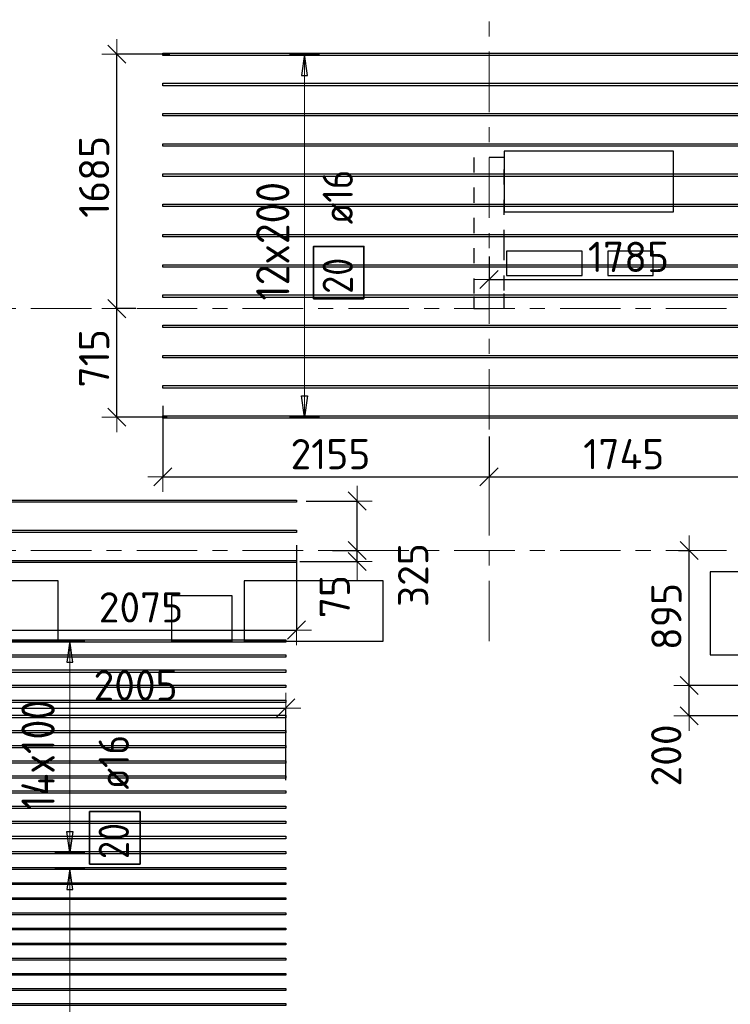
# Model space of a CAD drawing. Header units: metres. Extents: x -38 to 97, y -15 to 21.
# Tile 44 of 256: x 48.4 to 53.1, y 4.4 to 10.91. Entities that reach past the tile are written whole.
import ezdxf

# ---------------------------------------------------------------- set-up
doc = ezdxf.new("R2010")
doc.units = ezdxf.units.M
doc.header["$PDMODE"] = 65
for name, pattern in [('______11', [0.5, 0.4, -0.05, 0, -0.05]), ('______2', [0.0405, 0.03, -0.0105]), ('______5', [1.1, 0.8, -0.1, 0.1, -0.1])]:
    doc.linetypes.add(name, pattern=pattern)
for name, color, linetype, lineweight in [('XR$2$Осевая линия (1)', 7, '______5', 13), ('XR$6$Перекрытие (1)', 7, 'Continuous', 35), ('XR$6$Размерная линия (1)', 7, 'Continuous', 13)]:
    doc.layers.add(name, color=color, linetype=linetype, lineweight=lineweight)
doc.layers.add('XR$6$Арм.стержн.Доп. Арм верхн.зоны Х', color=7, linetype='Continuous', lineweight=35, true_color=0x8c8cff)
doc.layers.add('XR$7$Стена_ бетон несущ.', color=7, linetype='Continuous', lineweight=70, true_color=0xb4b496)
doc.styles.add('ISOCPEUR', font='txt')
doc.dimstyles.new('DIMSTYLE_3', dxfattribs={"dimtxt": 0.2, "dimasz": 0.2, "dimexe": 0, "dimexo": 0, "dimgap": 0.1, "dimtad": 2, "dimdec": 0, "dimlfac": 1000, "dimrnd": 5, "dimzin": 12, "dimdsep": 46, "dimtxsty": 'ISOCPEUR', "dimblk1": 'ALL_ML_STRICH', "dimblk2": 'ALL_ML_STRICH', "dimsah": 1, "dimcen": 0, "dimclrd": 7, "dimclre": 256, "dimclrt": 7, "dimadec": 0, "dimazin": 0, "dimtfac": 1, "dimtdec": 0, "dimtix": 1, "dimtmove": 2, "dimatfit": 3, "dimfxl": 0, "dimtzin": 0, "dimlwd": 0, "dimlwe": -3, "dimarcsym": 0})
doc.dimstyles.new('DIMSTYLE_36', dxfattribs={"dimtxt": 0.2, "dimasz": 0.2, "dimexe": 0, "dimexo": 0, "dimgap": 0.1, "dimtad": 2, "dimdec": 0, "dimlfac": 1000, "dimrnd": 5, "dimzin": 12, "dimdsep": 46, "dimtxsty": 'ISOCPEUR', "dimblk1": 'ALL_ML_STRICH', "dimblk2": 'ALL_ML_STRICH', "dimsah": 1, "dimcen": 0, "dimclrd": 7, "dimclre": 256, "dimclrt": 7, "dimadec": 0, "dimazin": 0, "dimtfac": 1, "dimtdec": 0, "dimtix": 1, "dimtmove": 2, "dimatfit": 3, "dimfxl": 0, "dimtvp": 1.2, "dimtzin": 0, "dimlwd": 0, "dimlwe": -3, "dimarcsym": 0})
doc.dimstyles.new('DIMSTYLE_37', dxfattribs={"dimtxt": 0.2, "dimasz": 0.2, "dimexe": 0, "dimexo": 0, "dimgap": 0.1, "dimtad": 0, "dimdec": 0, "dimlfac": 1000, "dimrnd": 5, "dimzin": 12, "dimdsep": 46, "dimtxsty": 'ISOCPEUR', "dimblk1": 'ALL_ML_STRICH', "dimblk2": 'ALL_ML_STRICH', "dimsah": 1, "dimcen": 0, "dimclrd": 7, "dimclre": 256, "dimclrt": 7, "dimadec": 0, "dimazin": 0, "dimtfac": 1, "dimtdec": 0, "dimtix": 1, "dimtmove": 2, "dimatfit": 3, "dimfxl": 0, "dimtvp": 1.2, "dimtzin": 0, "dimlwd": 0, "dimlwe": -3, "dimarcsym": 0})

# ---------------------------------------------------------------- blocks, each defined once
blk = doc.blocks.new('ALL_ML_STRICH')
at = {"color": 0, "linetype": 'ByBlock', "lineweight": -2}
for p, q in [((0, -0.5), (0, 0.5)), ((-1, 0), (0.5, 0)), ((-0.3, -0.3), (0.3, 0.3))]:
    blk.add_line(p, q, dxfattribs=at)
blk = doc.blocks.new('*D992')
at = {"layer": 'DEFPOINTS', "color": 7, "linetype": 'Continuous', "lineweight": 13, "transparency": 33554687}
for p in [(53.5031, 6.5072), (52.8235, 6.3072), (53.5599, 6.3072)]:
    blk.add_point(p, dxfattribs=at)
at = {"layer": 'XR$6$Размерная линия (1)', "color": 9, "linetype": 'Continuous', "lineweight": -2, "true_color": 0xc7c7c7, "transparency": 33554687}
for p, q in [((53.4831, 6.5072), (52.8235, 6.5072)), ((53.5399, 6.3072), (52.8235, 6.3072))]:
    blk.add_line(p, q, dxfattribs=at)
at = {"layer": 'XR$6$Размерная линия (1)', "color": 7, "linetype": 'Continuous', "lineweight": -2, "transparency": 33554687}
blk.add_line((52.8235, 6.3072), (52.8235, 6.5072), dxfattribs=at)
at = {"layer": 'XR$6$Размерная линия (1)', "color": 7, "linetype": 'Continuous', "lineweight": 13, "transparency": 33554687, "xscale": 0.2, "yscale": 0.2, "zscale": 0.2}
for p, rotation in [((52.8235, 6.5072), 90), ((52.8235, 6.3072), 270)]:
    blk.add_blockref('ALL_ML_STRICH', p, dxfattribs=dict(at, rotation=rotation))
at = {"layer": 'XR$6$Размерная линия (1)', "color": 7, "linetype": 'Continuous', "lineweight": 13, "transparency": 33554687, "insert": (52.6722, 6.0448), "char_height": 0.2, "width": 0.6, "attachment_point": 5, "rotation": 90, "style": 'ISOCPEUR'}
blk.add_mtext('\\A1;{200}', dxfattribs=at)
blk = doc.blocks.new('*D993')
at = {"layer": 'DEFPOINTS', "color": 7, "linetype": 'Continuous', "lineweight": 13, "transparency": 33554687}
for p in [(52.7327, 7.4), (52.8235, 6.5072), (53.5031, 6.5072)]:
    blk.add_point(p, dxfattribs=at)
at = {"layer": 'XR$6$Размерная линия (1)', "color": 9, "linetype": 'Continuous', "lineweight": -2, "true_color": 0xc7c7c7, "transparency": 33554687}
for p, q in [((52.7527, 7.4), (52.8235, 7.4)), ((53.4831, 6.5072), (52.8235, 6.5072))]:
    blk.add_line(p, q, dxfattribs=at)
at = {"layer": 'XR$6$Размерная линия (1)', "color": 7, "linetype": 'Continuous', "lineweight": -2, "transparency": 33554687}
blk.add_line((52.8235, 6.5072), (52.8235, 7.4), dxfattribs=at)
at = {"layer": 'XR$6$Размерная линия (1)', "color": 7, "linetype": 'Continuous', "lineweight": 13, "transparency": 33554687, "xscale": 0.2, "yscale": 0.2, "zscale": 0.2}
for p, rotation in [((52.8235, 7.4), 90), ((52.8235, 6.5072), 270)]:
    blk.add_blockref('ALL_ML_STRICH', p, dxfattribs=dict(at, rotation=rotation))
at = {"layer": 'XR$6$Размерная линия (1)', "color": 7, "linetype": 'Continuous', "lineweight": 13, "transparency": 33554687, "insert": (52.6735, 6.9636), "char_height": 0.2, "width": 0.6, "attachment_point": 5, "rotation": 90, "style": 'ISOCPEUR'}
blk.add_mtext('\\A1;{895}', dxfattribs=at)
blk = doc.blocks.new('*D1014')
at = {"layer": 'DEFPOINTS', "color": 7, "linetype": 'Continuous', "lineweight": 13, "transparency": 33554687}
for p in [(50.4444, 7.4), (50.2285, 7.3272), (50.6281, 7.3272)]:
    blk.add_point(p, dxfattribs=at)
at = {"layer": 'XR$6$Размерная линия (1)', "color": 9, "linetype": 'Continuous', "lineweight": -2, "true_color": 0xc7c7c7, "transparency": 33554687}
for p, q in [((50.4644, 7.4), (50.6281, 7.4)), ((50.2485, 7.3272), (50.6281, 7.3272))]:
    blk.add_line(p, q, dxfattribs=at)
at = {"layer": 'XR$6$Размерная линия (1)', "color": 7, "linetype": 'Continuous', "lineweight": -2, "transparency": 33554687}
blk.add_line((50.6281, 7.3272), (50.6281, 7.4), dxfattribs=at)
at = {"layer": 'XR$6$Размерная линия (1)', "color": 7, "linetype": 'Continuous', "lineweight": 13, "transparency": 33554687, "xscale": 0.2, "yscale": 0.2, "zscale": 0.2}
for p, rotation in [((50.6281, 7.3272), 270), ((50.6281, 7.4), 90)]:
    blk.add_blockref('ALL_ML_STRICH', p, dxfattribs=dict(at, rotation=rotation))
at = {"layer": 'XR$6$Размерная линия (1)', "color": 7, "linetype": 'Continuous', "lineweight": 13, "transparency": 33554687, "insert": (50.4796, 7.0953), "char_height": 0.2, "width": 0.4, "attachment_point": 5, "rotation": 90, "style": 'ISOCPEUR'}
blk.add_mtext('\\A1;{75}', dxfattribs=at)
blk = doc.blocks.new('*D1015')
at = {"layer": 'DEFPOINTS', "color": 7, "linetype": 'Continuous', "lineweight": 13, "transparency": 33554687}
for p in [(50.27, 7.7272), (50.4444, 7.4), (50.6281, 7.4)]:
    blk.add_point(p, dxfattribs=at)
at = {"layer": 'XR$6$Размерная линия (1)', "color": 9, "linetype": 'Continuous', "lineweight": -2, "true_color": 0xc7c7c7, "transparency": 33554687}
for p, q in [((50.29, 7.7272), (50.6281, 7.7272)), ((50.4644, 7.4), (50.6281, 7.4))]:
    blk.add_line(p, q, dxfattribs=at)
at = {"layer": 'XR$6$Размерная линия (1)', "color": 7, "linetype": 'Continuous', "lineweight": -2, "transparency": 33554687}
blk.add_line((50.6281, 7.4), (50.6281, 7.7272), dxfattribs=at)
at = {"layer": 'XR$6$Размерная линия (1)', "color": 7, "linetype": 'Continuous', "lineweight": 13, "transparency": 33554687, "xscale": 0.2, "yscale": 0.2, "zscale": 0.2}
for p, rotation in [((50.6281, 7.7272), 90), ((50.6281, 7.4), 270)]:
    blk.add_blockref('ALL_ML_STRICH', p, dxfattribs=dict(at, rotation=rotation))
at = {"layer": 'XR$6$Размерная линия (1)', "color": 7, "linetype": 'Continuous', "lineweight": 13, "transparency": 33554687, "insert": (50.9983, 7.2372), "char_height": 0.2, "width": 0.6, "attachment_point": 5, "rotation": 90, "style": 'ISOCPEUR'}
blk.add_mtext('\\A1;{325}', dxfattribs=at)
blk = doc.blocks.new('*D1016')
at = {"layer": 'DEFPOINTS', "color": 7, "linetype": 'Continuous', "lineweight": 13, "transparency": 33554687}
for p in [(49.3426, 8.3765), (51.5, 8.1753), (49.3426, 7.8875)]:
    blk.add_point(p, dxfattribs=at)
at = {"layer": 'XR$6$Размерная линия (1)', "color": 9, "linetype": 'Continuous', "lineweight": -2, "true_color": 0xc7c7c7, "transparency": 33554687}
for p, q in [((49.3426, 8.3565), (49.3426, 7.8875)), ((51.5, 8.1553), (51.5, 7.8875))]:
    blk.add_line(p, q, dxfattribs=at)
at = {"layer": 'XR$6$Размерная линия (1)', "color": 7, "linetype": 'Continuous', "lineweight": -2, "transparency": 33554687}
blk.add_line((49.3426, 7.8875), (51.5, 7.8875), dxfattribs=at)
at = {"layer": 'XR$6$Размерная линия (1)', "color": 7, "linetype": 'Continuous', "lineweight": 13, "transparency": 33554687, "xscale": 0.2, "yscale": 0.2, "zscale": 0.2, "rotation": 180}
blk.add_blockref('ALL_ML_STRICH', (49.3426, 7.8875), dxfattribs=at)
at = {"layer": 'XR$6$Размерная линия (1)', "color": 7, "linetype": 'Continuous', "lineweight": 13, "transparency": 33554687, "xscale": 0.2, "yscale": 0.2, "zscale": 0.2}
blk.add_blockref('ALL_ML_STRICH', (51.5, 7.8875), dxfattribs=at)
at = {"layer": 'XR$6$Размерная линия (1)', "color": 7, "linetype": 'Continuous', "lineweight": 13, "transparency": 33554687, "insert": (50.4513, 8.0375), "char_height": 0.2, "width": 0.8, "attachment_point": 5, "style": 'ISOCPEUR'}
blk.add_mtext('\\A1;{2155}', dxfattribs=at)
blk = doc.blocks.new('*D1017')
at = {"layer": 'DEFPOINTS', "color": 7, "linetype": 'Continuous', "lineweight": 13, "transparency": 33554687}
for p in [(53.2426, 8.357), (51.5, 8.1753), (51.5, 7.8875)]:
    blk.add_point(p, dxfattribs=at)
at = {"layer": 'XR$6$Размерная линия (1)', "color": 9, "linetype": 'Continuous', "lineweight": -2, "true_color": 0xc7c7c7, "transparency": 33554687}
for p, q in [((53.2426, 8.337), (53.2426, 7.8875)), ((51.5, 8.1553), (51.5, 7.8875))]:
    blk.add_line(p, q, dxfattribs=at)
at = {"layer": 'XR$6$Размерная линия (1)', "color": 7, "linetype": 'Continuous', "lineweight": -2, "transparency": 33554687}
blk.add_line((51.5, 7.8875), (53.2426, 7.8875), dxfattribs=at)
at = {"layer": 'XR$6$Размерная линия (1)', "color": 7, "linetype": 'Continuous', "lineweight": 13, "transparency": 33554687, "xscale": 0.2, "yscale": 0.2, "zscale": 0.2, "rotation": 180}
blk.add_blockref('ALL_ML_STRICH', (51.5, 7.8875), dxfattribs=at)
at = {"layer": 'XR$6$Размерная линия (1)', "color": 7, "linetype": 'Continuous', "lineweight": 13, "transparency": 33554687, "xscale": 0.2, "yscale": 0.2, "zscale": 0.2}
blk.add_blockref('ALL_ML_STRICH', (53.2426, 7.8875), dxfattribs=at)
at = {"layer": 'XR$6$Размерная линия (1)', "color": 7, "linetype": 'Continuous', "lineweight": 13, "transparency": 33554687, "insert": (52.3913, 8.0375), "char_height": 0.2, "width": 0.8, "attachment_point": 5, "style": 'ISOCPEUR'}
blk.add_mtext('\\A1;{1745}', dxfattribs=at)
blk = doc.blocks.new('*D1029')
at = {"layer": 'DEFPOINTS', "color": 7, "linetype": 'Continuous', "lineweight": 13, "transparency": 33554687}
for p in [(50.2269, 7.4562), (48.15, 7.0974), (48.15, 6.8742)]:
    blk.add_point(p, dxfattribs=at)
at = {"layer": 'XR$6$Размерная линия (1)', "color": 9, "linetype": 'Continuous', "lineweight": -2, "true_color": 0xc7c7c7, "transparency": 33554687}
for p, q in [((50.2269, 7.4362), (50.2269, 6.8742)), ((48.15, 7.0774), (48.15, 6.8742))]:
    blk.add_line(p, q, dxfattribs=at)
at = {"layer": 'XR$6$Размерная линия (1)', "color": 7, "linetype": 'Continuous', "lineweight": -2, "transparency": 33554687}
blk.add_line((48.15, 6.8742), (50.2269, 6.8742), dxfattribs=at)
at = {"layer": 'XR$6$Размерная линия (1)', "color": 7, "linetype": 'Continuous', "lineweight": 13, "transparency": 33554687, "xscale": 0.2, "yscale": 0.2, "zscale": 0.2, "rotation": 180}
blk.add_blockref('ALL_ML_STRICH', (48.15, 6.8742), dxfattribs=at)
at = {"layer": 'XR$6$Размерная линия (1)', "color": 7, "linetype": 'Continuous', "lineweight": 13, "transparency": 33554687, "xscale": 0.2, "yscale": 0.2, "zscale": 0.2}
blk.add_blockref('ALL_ML_STRICH', (50.2269, 6.8742), dxfattribs=at)
at = {"layer": 'XR$6$Размерная линия (1)', "color": 7, "linetype": 'Continuous', "lineweight": 13, "transparency": 33554687, "insert": (49.1984, 7.0242), "char_height": 0.2, "width": 0.8, "attachment_point": 5, "style": 'ISOCPEUR'}
blk.add_mtext('\\A1;{2075}', dxfattribs=at)
blk = doc.blocks.new('*D1030')
at = {"layer": 'DEFPOINTS', "color": 7, "linetype": 'Continuous', "lineweight": 13, "transparency": 33554687}
for p in [(49.1844, 9), (49.038, 8.2825), (49.3905, 8.2825)]:
    blk.add_point(p, dxfattribs=at)
at = {"layer": 'XR$6$Размерная линия (1)', "color": 9, "linetype": 'Continuous', "lineweight": -2, "true_color": 0xc7c7c7, "transparency": 33554687}
for p, q in [((49.1644, 9), (49.038, 9)), ((49.3705, 8.2825), (49.038, 8.2825))]:
    blk.add_line(p, q, dxfattribs=at)
at = {"layer": 'XR$6$Размерная линия (1)', "color": 7, "linetype": 'Continuous', "lineweight": -2, "transparency": 33554687}
blk.add_line((49.038, 8.2825), (49.038, 9), dxfattribs=at)
at = {"layer": 'XR$6$Размерная линия (1)', "color": 7, "linetype": 'Continuous', "lineweight": 13, "transparency": 33554687, "xscale": 0.2, "yscale": 0.2, "zscale": 0.2}
for p, rotation in [((49.038, 9), 90), ((49.038, 8.2825), 270)]:
    blk.add_blockref('ALL_ML_STRICH', p, dxfattribs=dict(at, rotation=rotation))
at = {"layer": 'XR$6$Размерная линия (1)', "color": 7, "linetype": 'Continuous', "lineweight": 13, "transparency": 33554687, "insert": (48.888, 8.6713), "char_height": 0.2, "width": 0.6, "attachment_point": 5, "rotation": 90, "style": 'ISOCPEUR'}
blk.add_mtext('\\A1;{715}', dxfattribs=at)
blk = doc.blocks.new('*D1031')
at = {"layer": 'DEFPOINTS', "color": 7, "linetype": 'Continuous', "lineweight": 13, "transparency": 33554687}
for p in [(49.4096, 10.6825), (49.038, 9), (49.1844, 9)]:
    blk.add_point(p, dxfattribs=at)
at = {"layer": 'XR$6$Размерная линия (1)', "color": 9, "linetype": 'Continuous', "lineweight": -2, "true_color": 0xc7c7c7, "transparency": 33554687}
for p, q in [((49.3896, 10.6825), (49.038, 10.6825)), ((49.1644, 9), (49.038, 9))]:
    blk.add_line(p, q, dxfattribs=at)
at = {"layer": 'XR$6$Размерная линия (1)', "color": 7, "linetype": 'Continuous', "lineweight": -2, "transparency": 33554687}
blk.add_line((49.038, 9), (49.038, 10.6825), dxfattribs=at)
at = {"layer": 'XR$6$Размерная линия (1)', "color": 7, "linetype": 'Continuous', "lineweight": 13, "transparency": 33554687, "xscale": 0.2, "yscale": 0.2, "zscale": 0.2}
for p, rotation in [((49.038, 10.6825), 90), ((49.038, 9), 270)]:
    blk.add_blockref('ALL_ML_STRICH', p, dxfattribs=dict(at, rotation=rotation))
at = {"layer": 'XR$6$Размерная линия (1)', "color": 7, "linetype": 'Continuous', "lineweight": 13, "transparency": 33554687, "insert": (48.888, 9.8713), "char_height": 0.2, "width": 0.8, "attachment_point": 5, "rotation": 90, "style": 'ISOCPEUR'}
blk.add_mtext('\\A1;{1685}', dxfattribs=at)
blk = doc.blocks.new('*D1158')
at = {"layer": 'DEFPOINTS', "color": 7, "linetype": 'Continuous', "lineweight": 13, "transparency": 33554687}
for p in [(53.2853, 10.1615), (51.5, 9.3638), (51.5, 9.1921)]:
    blk.add_point(p, dxfattribs=at)
at = {"layer": 'XR$6$Размерная линия (1)', "color": 9, "linetype": 'Continuous', "lineweight": -2, "true_color": 0xc7c7c7, "transparency": 33554687}
for p, q in [((53.2853, 10.1415), (53.2853, 9.1921)), ((51.5, 9.3438), (51.5, 9.1921))]:
    blk.add_line(p, q, dxfattribs=at)
at = {"layer": 'XR$6$Размерная линия (1)', "color": 7, "linetype": 'Continuous', "lineweight": -2, "transparency": 33554687}
blk.add_line((51.5, 9.1921), (53.2853, 9.1921), dxfattribs=at)
at = {"layer": 'XR$6$Размерная линия (1)', "color": 7, "linetype": 'Continuous', "lineweight": 13, "transparency": 33554687, "xscale": 0.2, "yscale": 0.2, "zscale": 0.2, "rotation": 180}
blk.add_blockref('ALL_ML_STRICH', (51.5, 9.1921), dxfattribs=at)
at = {"layer": 'XR$6$Размерная линия (1)', "color": 7, "linetype": 'Continuous', "lineweight": 13, "transparency": 33554687, "xscale": 0.2, "yscale": 0.2, "zscale": 0.2}
blk.add_blockref('ALL_ML_STRICH', (53.2853, 9.1921), dxfattribs=at)
at = {"layer": 'XR$6$Размерная линия (1)', "color": 7, "linetype": 'Continuous', "lineweight": 13, "transparency": 33554687, "insert": (52.4226, 9.3421), "char_height": 0.2, "width": 0.8, "attachment_point": 5, "style": 'ISOCPEUR'}
blk.add_mtext('\\A1;{1785}', dxfattribs=at)
blk = doc.blocks.new('*D1315')
at = {"layer": 'DEFPOINTS', "color": 7, "linetype": 'Continuous', "lineweight": 13, "transparency": 33554687}
for p in [(48.15, 6.3581), (48.15, 5.8738), (50.155, 5.861)]:
    blk.add_point(p, dxfattribs=at)
at = {"layer": 'XR$6$Размерная линия (1)', "color": 9, "linetype": 'Continuous', "lineweight": -2, "true_color": 0xc7c7c7, "transparency": 33554687}
for p, q in [((48.15, 5.8938), (48.15, 6.3581)), ((50.155, 5.881), (50.155, 6.3581))]:
    blk.add_line(p, q, dxfattribs=at)
at = {"layer": 'XR$6$Размерная линия (1)', "color": 7, "linetype": 'Continuous', "lineweight": -2, "transparency": 33554687}
blk.add_line((48.15, 6.3581), (50.155, 6.3581), dxfattribs=at)
at = {"layer": 'XR$6$Размерная линия (1)', "color": 7, "linetype": 'Continuous', "lineweight": 13, "transparency": 33554687, "xscale": 0.2, "yscale": 0.2, "zscale": 0.2, "rotation": 180}
blk.add_blockref('ALL_ML_STRICH', (48.15, 6.3581), dxfattribs=at)
at = {"layer": 'XR$6$Размерная линия (1)', "color": 7, "linetype": 'Continuous', "lineweight": 13, "transparency": 33554687, "xscale": 0.2, "yscale": 0.2, "zscale": 0.2}
blk.add_blockref('ALL_ML_STRICH', (50.155, 6.3581), dxfattribs=at)
at = {"layer": 'XR$6$Размерная линия (1)', "color": 7, "linetype": 'Continuous', "lineweight": 13, "transparency": 33554687, "insert": (49.1625, 6.5081), "char_height": 0.2, "width": 0.8, "attachment_point": 5, "style": 'ISOCPEUR'}
blk.add_mtext('\\A1;{2005}', dxfattribs=at)

msp = doc.modelspace()

# ---------------------------------------------------------------- linework, layer by layer
at = {"layer": 'XR$2$Осевая линия (1)', "color": 253, "linetype": '______11', "lineweight": 13, "true_color": 0xa0a0a0, "transparency": 33554687}
for p, q in [((51.5, 6.8), (51.5, 19.78)), ((-2.63, 9), (62.6, 9)), ((-2.63, 7.4), (62.6, 7.4))]:
    msp.add_line(p, q, dxfattribs=at)
at = {"layer": 'XR$6$Арм.стержн.Доп. Арм верхн.зоны Х', "color": 253, "linetype": 'Continuous', "lineweight": -3, "true_color": 0xa0a0a0, "transparency": 33554687}
for p, q in [((50.2795, 10.6825), (50.1795, 10.6825)), ((50.2795, 10.6825), (50.3795, 10.6825)), ((50.2795, 8.2825), (50.1795, 8.2825)), ((50.2795, 8.2825), (50.3795, 8.2825)), ((48.7272, 6.8022), (48.6272, 6.8022)), ((48.7272, 6.8022), (48.8272, 6.8022)), ((48.7272, 5.4022), (48.6272, 5.4022)), ((48.7272, 5.4022), (48.8272, 5.4022)), ((48.7272, 5.2972), (48.6272, 5.2972)), ((48.7272, 5.2972), (48.8272, 5.2972))]:
    msp.add_line(p, q, dxfattribs=at)
at = {"layer": 'XR$6$Арм.стержн.Доп. Арм верхн.зоны Х', "color": 7, "linetype": 'Continuous', "lineweight": 25, "transparency": 33554687}
for p, q in [((50.2795, 10.6825), (50.2595, 10.5425)), ((50.2995, 10.5425), (50.2795, 10.6825)), ((50.2595, 10.5425), (50.2995, 10.5425)), ((50.2795, 8.2825), (50.2595, 8.4225)), ((50.2595, 8.4225), (50.2995, 8.4225)), ((50.2995, 8.4225), (50.2795, 8.2825)), ((48.7272, 6.8022), (48.7072, 6.6622)), ((48.7472, 6.6622), (48.7272, 6.8022)), ((48.7072, 6.6622), (48.7472, 6.6622)), ((48.7272, 5.4022), (48.7072, 5.5422)), ((48.7072, 5.5422), (48.7472, 5.5422)), ((48.7472, 5.5422), (48.7272, 5.4022)), ((48.7272, 5.2972), (48.7072, 5.1572)), ((48.7472, 5.1572), (48.7272, 5.2972)), ((48.7072, 5.1572), (48.7472, 5.1572))]:
    msp.add_line(p, q, dxfattribs=at)
at = {"layer": 'XR$6$Арм.стержн.Доп. Арм верхн.зоны Х', "color": 7, "linetype": 'Continuous', "lineweight": 13, "transparency": 33554687}
for p, q in [((50.2795, 10.6825), (50.2795, 10.6825)), ((50.2795, 8.2825), (50.2795, 10.6825)), ((50.2795, 8.2825), (50.2795, 8.2825)), ((48.7272, 6.8022), (48.7272, 6.8022)), ((48.7272, 5.4022), (48.7272, 6.8022)), ((48.7272, 5.4022), (48.7272, 5.4022)), ((48.7272, 5.2972), (48.7272, 5.2972)), ((48.7272, 1.9972), (48.7272, 5.2972))]:
    msp.add_line(p, q, dxfattribs=at)
at = {"layer": 'XR$6$Арм.стержн.Доп. Арм верхн.зоны Х', "color": 7, "linetype": 'Continuous', "lineweight": 25, "transparency": 33554687}
for points in [[(53.2426, 10.6745), (49.3426, 10.6745), (49.3426, 10.6905), (53.2426, 10.6905), (53.2426, 10.6745)], [(53.2426, 10.4745), (49.3426, 10.4745), (49.3426, 10.4905), (53.2426, 10.4905), (53.2426, 10.4745)], [(53.2426, 10.2745), (49.3426, 10.2745), (49.3426, 10.2905), (53.2426, 10.2905), (53.2426, 10.2745)], [(53.2426, 10.0745), (49.3426, 10.0745), (49.3426, 10.0905), (53.2426, 10.0905), (53.2426, 10.0745)], [(53.2426, 9.8745), (49.3426, 9.8745), (49.3426, 9.8905), (53.2426, 9.8905), (53.2426, 9.8745)], [(53.2426, 9.6745), (49.3426, 9.6745), (49.3426, 9.6905), (53.2426, 9.6905), (53.2426, 9.6745)], [(53.2426, 9.4745), (49.3426, 9.4745), (49.3426, 9.4905), (53.2426, 9.4905), (53.2426, 9.4745)], [(53.2426, 9.2745), (49.3426, 9.2745), (49.3426, 9.2905), (53.2426, 9.2905), (53.2426, 9.2745)], [(53.2426, 9.0745), (49.3426, 9.0745), (49.3426, 9.0905), (53.2426, 9.0905), (53.2426, 9.0745)], [(53.2426, 8.8745), (49.3426, 8.8745), (49.3426, 8.8905), (53.2426, 8.8905), (53.2426, 8.8745)], [(53.2426, 8.6745), (49.3426, 8.6745), (49.3426, 8.6905), (53.2426, 8.6905), (53.2426, 8.6745)], [(53.2426, 8.4745), (49.3426, 8.4745), (49.3426, 8.4905), (53.2426, 8.4905), (53.2426, 8.4745)], [(53.2426, 8.2745), (49.3426, 8.2745), (49.3426, 8.2905), (53.2426, 8.2905), (53.2426, 8.2745)], [(50.2269, 7.7202), (47.2769, 7.7202), (47.2769, 7.7342), (50.2269, 7.7342), (50.2269, 7.7202)], [(50.2269, 7.5202), (47.2769, 7.5202), (47.2769, 7.5342), (50.2269, 7.5342), (50.2269, 7.5202)], [(50.2269, 7.3202), (47.2769, 7.3202), (47.2769, 7.3342), (50.2269, 7.3342), (50.2269, 7.3202)], [(50.155, 6.7942), (46.255, 6.7942), (46.255, 6.8102), (50.155, 6.8102), (50.155, 6.7942)], [(50.155, 6.6942), (46.255, 6.6942), (46.255, 6.7102), (50.155, 6.7102), (50.155, 6.6942)], [(50.155, 6.5942), (46.255, 6.5942), (46.255, 6.6102), (50.155, 6.6102), (50.155, 6.5942)], [(50.155, 6.4942), (46.255, 6.4942), (46.255, 6.5102), (50.155, 6.5102), (50.155, 6.4942)], [(50.155, 6.3942), (46.255, 6.3942), (46.255, 6.4102), (50.155, 6.4102), (50.155, 6.3942)], [(50.155, 6.2942), (46.255, 6.2942), (46.255, 6.3102), (50.155, 6.3102), (50.155, 6.2942)], [(50.155, 6.1942), (46.255, 6.1942), (46.255, 6.2102), (50.155, 6.2102), (50.155, 6.1942)], [(50.155, 6.0942), (46.255, 6.0942), (46.255, 6.1102), (50.155, 6.1102), (50.155, 6.0942)], [(50.155, 5.9942), (46.255, 5.9942), (46.255, 6.0102), (50.155, 6.0102), (50.155, 5.9942)], [(50.155, 5.8942), (46.255, 5.8942), (46.255, 5.9102), (50.155, 5.9102), (50.155, 5.8942)], [(50.155, 5.7942), (46.255, 5.7942), (46.255, 5.8102), (50.155, 5.8102), (50.155, 5.7942)], [(50.155, 5.6942), (46.255, 5.6942), (46.255, 5.7102), (50.155, 5.7102), (50.155, 5.6942)], [(50.155, 5.5942), (46.255, 5.5942), (46.255, 5.6102), (50.155, 5.6102), (50.155, 5.5942)], [(50.155, 5.4942), (46.255, 5.4942), (46.255, 5.5102), (50.155, 5.5102), (50.155, 5.4942)], [(50.155, 5.3942), (46.255, 5.3942), (46.255, 5.4102), (50.155, 5.4102), (50.155, 5.3942)]]:
    msp.add_lwpolyline(points, dxfattribs=at)
at = {"layer": 'XR$6$Арм.стержн.Доп. Арм верхн.зоны Х', "color": 7, "linetype": 'Continuous', "lineweight": 35, "transparency": 33554687}
for points in [[(50.6728, 9.0649), (50.6728, 9.4115), (50.3395, 9.4115), (50.3395, 9.0649), (50.6728, 9.0649)], [(49.1915, 5.3265), (49.1915, 5.6732), (48.8582, 5.6732), (48.8582, 5.3265), (49.1915, 5.3265)]]:
    msp.add_lwpolyline(points, dxfattribs=at)
at = {"layer": 'XR$6$Арм.стержн.Доп. Арм верхн.зоны Х', "color": 34, "linetype": 'Continuous', "lineweight": 25, "transparency": 33554687}
for points in [[(50.155, 5.2912), (46.255, 5.2912), (46.255, 5.3032), (50.155, 5.3032), (50.155, 5.2912)], [(50.155, 5.1912), (46.255, 5.1912), (46.255, 5.2032), (50.155, 5.2032), (50.155, 5.1912)], [(50.155, 5.0912), (46.255, 5.0912), (46.255, 5.1032), (50.155, 5.1032), (50.155, 5.0912)], [(50.155, 4.9912), (46.255, 4.9912), (46.255, 5.0032), (50.155, 5.0032), (50.155, 4.9912)], [(50.155, 4.8912), (46.255, 4.8912), (46.255, 4.9032), (50.155, 4.9032), (50.155, 4.8912)], [(50.155, 4.7912), (46.255, 4.7912), (46.255, 4.8032), (50.155, 4.8032), (50.155, 4.7912)], [(50.155, 4.6912), (46.255, 4.6912), (46.255, 4.7032), (50.155, 4.7032), (50.155, 4.6912)], [(50.155, 4.5912), (46.255, 4.5912), (46.255, 4.6032), (50.155, 4.6032), (50.155, 4.5912)], [(50.155, 4.4912), (46.255, 4.4912), (46.255, 4.5032), (50.155, 4.5032), (50.155, 4.4912)], [(50.155, 4.3912), (46.255, 4.3912), (46.255, 4.4032), (50.155, 4.4032), (50.155, 4.3912)]]:
    msp.add_lwpolyline(points, dxfattribs=at)
at = {"layer": 'XR$6$Перекрытие (1)', "color": 7, "linetype": 'Continuous', "lineweight": 25, "transparency": 33554687}
for p, q in [((51.6, 10.0404), (51.6, 9.6404)), ((52.72, 10.0404), (51.6, 10.0404)), ((52.72, 9.6404), (52.72, 10.0404)), ((51.6, 9.6404), (52.72, 9.6404)), ((51.6156, 9.3795), (51.6156, 9.2195)), ((52.1156, 9.3795), (51.6156, 9.3795)), ((52.1156, 9.2195), (52.1156, 9.3795)), ((52.2856, 9.3795), (52.2856, 9.2195)), ((52.5856, 9.3795), (52.2856, 9.3795)), ((52.5856, 9.2195), (52.5856, 9.3795)), ((51.6156, 9.2195), (52.1156, 9.2195)), ((52.2856, 9.2195), (52.5856, 9.2195)), ((52.963, 7.2601), (52.963, 6.7101)), ((53.563, 7.2601), (52.963, 7.2601)), ((48.65, 7.2002), (48.25, 7.2002)), ((48.65, 6.8002), (48.65, 7.2002)), ((49.88, 7.2002), (49.88, 6.8002)), ((50.8, 7.2002), (49.88, 7.2002)), ((50.8, 6.8002), (50.8, 7.2002)), ((49.4, 7.1002), (49.4, 6.8002)), ((49.8, 7.1002), (49.4, 7.1002)), ((49.8, 6.8002), (49.8, 7.1002)), ((48.25, 6.8002), (48.65, 6.8002)), ((49.4, 6.8002), (49.8, 6.8002)), ((49.88, 6.8002), (50.8, 6.8002)), ((52.963, 6.7101), (53.563, 6.7101))]:
    msp.add_line(p, q, dxfattribs=at)
at = {"layer": 'XR$7$Стена_ бетон несущ.', "color": 253, "linetype": '______2', "lineweight": -3, "true_color": 0xa0a0a0, "transparency": 33554687}
for p, q in [((51.4, 10), (51.4, 9.08)), ((51.6, 10), (51.4, 10)), ((51.6, 9.6201), (51.6, 10)), ((51.6, 9.4201), (51.6, 9.6201)), ((51.6, 9.12), (51.6, 9.4201)), ((51.6, 9), (51.6, 9.12)), ((51.4, 9.08), (51.4, 9)), ((51.4, 9), (51.6, 9))]:
    msp.add_line(p, q, dxfattribs=at)

# ---------------------------------------------------------------- texts
at = {"layer": 'XR$6$Арм.стержн.Доп. Арм верхн.зоны Х', "color": 7, "linetype": 'Continuous', "lineweight": 13, "transparency": 33554687, "char_height": 0.22, "attachment_point": 7, "rotation": 90, "style": 'ISOCPEUR'}
for s, insert, width in [('\\W0.91;12x200', (50.1795, 9.0535), 0.979318), ('\\W0.87;14x100', (48.6272, 5.6842), 0.952835)]:
    msp.add_mtext(s, dxfattribs=dict(at, insert=insert, width=width))
at = {"layer": 'XR$6$Арм.стержн.Доп. Арм верхн.зоны Х', "color": 7, "linetype": 'Continuous', "lineweight": 25, "transparency": 33554687, "char_height": 0.2, "attachment_point": 7, "rotation": 90, "style": 'ISOCPEUR'}
for s, insert, width in [('\\W0.89; ø16 ', (50.5995, 9.4449), 0.749105), ('\\W0.87;20', (50.5995, 9.0982), 0.367208), ('\\W0.89; ø16 ', (49.1182, 5.7065), 0.749105), ('\\W0.87;20', (49.1182, 5.3599), 0.367208)]:
    msp.add_mtext(s, dxfattribs=dict(at, insert=insert, width=width))

# ---------------------------------------------------------------- dimensions: what is measured, and where the dimension line sits
at = {"layer": 'XR$6$Размерная линия (1)', "color": 7, "linetype": 'Continuous', "lineweight": 13, "transparency": 33554687}
for base, p1, p2, dimstyle, picture, middle in [((49.03801, 10.68253), (49.1644, 9), (49.38962, 10.68253), 'DIMSTYLE_3', '*D1031', (48.88801, 9.87127)), ((49.03801, 9), (49.37052, 8.28253), (49.1644, 9), 'DIMSTYLE_3', '*D1030', (48.88801, 8.67127)), ((50.6281, 7.7272), (50.4644, 7.4), (50.29, 7.7272), 'DIMSTYLE_37', '*D1015', (50.9983, 7.2372)), ((50.6281, 7.4), (50.2485, 7.3272), (50.4644, 7.4), 'DIMSTYLE_36', '*D1014', (50.4796, 7.0953)), ((52.8235, 7.4), (53.4831, 6.5072), (52.7527, 7.4), 'DIMSTYLE_3', '*D993', (52.6735, 6.9636)), ((52.8235, 6.5072), (53.5399, 6.3072), (53.4831, 6.5072), 'DIMSTYLE_36', '*D992', (52.6722, 6.0448))]:
    dim = msp.add_linear_dim(base=base, p1=p1, p2=p2, angle=90, dimstyle=dimstyle, override={"dimpost": '<>', "dimclrd": 7, "dimclre": 9, "dimclrt": 7, "dimlwd": 0, "dimlwe": 65533}, dxfattribs=at)
    dim.commit()
    dim.dimension.update_dxf_attribs({"geometry": picture, "text_midpoint": middle, "dimtype": 160})
for base, p1, p2, picture, middle in [((53.2853, 9.1921), (51.5, 9.3438), (53.2853, 10.1415), '*D1158', (52.4226, 9.3421)), ((51.5, 7.8875), (49.3426, 8.3565), (51.5, 8.1553), '*D1016', (50.4513, 8.0375)), ((53.2426, 7.8875), (51.5, 8.1553), (53.2426, 8.337), '*D1017', (52.3913, 8.0375)), ((50.2269, 6.8742), (48.15, 7.0774), (50.2269, 7.4362), '*D1029', (49.1984, 7.0242)), ((50.155, 6.3581), (48.15, 5.8938), (50.155, 5.881), '*D1315', (49.1625, 6.5081))]:
    dim = msp.add_linear_dim(base=base, p1=p1, p2=p2, dimstyle='DIMSTYLE_3', override={"dimpost": '<>', "dimclrd": 7, "dimclre": 9, "dimclrt": 7, "dimlwd": 0, "dimlwe": 65533}, dxfattribs=at)
    dim.commit()
    dim.dimension.update_dxf_attribs({"geometry": picture, "text_midpoint": middle, "dimtype": 160})

doc.saveas('drawing.dxf')
